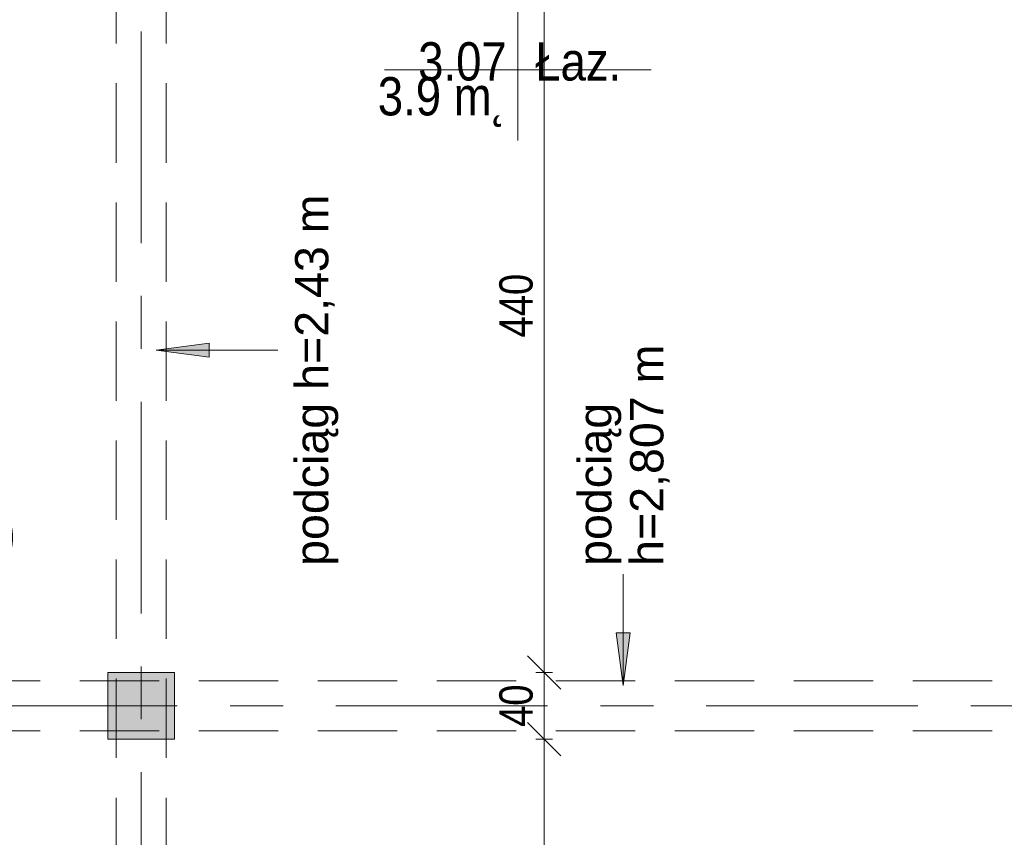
# Model space of a CAD drawing. Header units: centimetres. Extents: x -1737 to 22393, y -8842 to 3838.
# Tile 101 of 174: x -86 to 505, y 1289 to 1780. Entities that reach past the tile are written whole.
import ezdxf

# ---------------------------------------------------------------- set-up
doc = ezdxf.new("R2010")
doc.units = ezdxf.units.CM
doc.linetypes.add('Oś', pattern=[222.25, 127, -31.75, 31.75, -31.75])
doc.linetypes.add('Ukryte', pattern=[71.438, 47.625, -23.813])
for name, color, linetype, lineweight in [('A-ANNO-DIMS', 211, 'Continuous', 13), ('A-ANNO-DIMS-100', 211, 'Continuous', 13), ('A-AREA-IDEN', 2, 'Continuous', 13), ('A-DETL-HDLN', 90, 'Ukryte', 9), ('G-ANNO-DIMS', 111, 'Continuous', 13), ('G-ANNO-TEXT', 231, 'Continuous', 13), ('S-COLS', 52, 'Continuous', 13), ('S-GRID', 1, 'Continuous', 13)]:
    doc.layers.add(name, color=color, linetype=linetype, lineweight=lineweight)
doc.styles.add('Arial Narrow_2', font='ARIALN.TTF', dxfattribs={"height": 20})
doc.styles.add('Arial Narrow_4', font='ARIALN.TTF', dxfattribs={"height": 23})
doc.styles.add('Arial_5', font='arial.ttf', dxfattribs={"height": 20})
doc.styles.add('Arial_7', font='arial.ttf', dxfattribs={"width": 0.85, "height": 23})
doc.dimstyles.new('Diagonal_1_100__0__wewnętrzne', dxfattribs={"dimscale": 30.48, "dimtxt": 20.468619, "dimasz": 0.656168, "dimexe": 0.164042, "dimexo": 0.0625, "dimgap": 0.032808, "dimtad": 1, "dimdec": 0, "dimdsep": 46, "dimtxsty": 'Arial Narrow_2', "dimblk1": 'OBLIQUE', "dimblk2": 'OBLIQUE', "dimsah": 1, "dimcen": 0.09, "dimazin": 0, "dimtfac": 1, "dimtdec": 4, "dimtix": 1, "dimtmove": 0, "dimatfit": 3, "dimfxl": 0, "dimtvp": 1, "dimtolj": 1, "dimtzin": 0, "dimarcsym": 0})

# ---------------------------------------------------------------- blocks, each defined once
blk = doc.blocks.new('M_Concrete-Square-Column - 400 x 400mm-1512407-3_piętro I __3_90 m_ - stan projektowany')
at = {"layer": 'S-COLS', "lineweight": 9}
blk.add_hatch(color=253, dxfattribs=at).paths.add_polyline_path([(20, -20), (20, 20), (-20, 20), (-20, -20), (11, -20)], flags=0)
for p, q in [((20, 20), (-20, 20)), ((-20, 20), (-20, -20)), ((20, -20), (20, 20)), ((-20, -20), (20, -20))]:
    blk.add_line(p, q, dxfattribs=at)
blk = doc.blocks.new('DIMBLOCK192-3_piętro I __3_90 m_ - stan projektowany')
at = {"layer": 'A-ANNO-DIMS-100', "transparency": 16777216}
for p, q in [((229.1, 1348.33), (219.1, 1358.33)), ((224.1, 1348.33), (234.1, 1348.33)), ((229.1, 1348.33), (224.1, 1348.33)), ((229.1, 1123.33), (229.1, 1348.33)), ((229.1, 1348.33), (239.1, 1338.33)), ((229.1, 1123.33), (219.1, 1133.33)), ((224.1, 1123.33), (234.1, 1123.33)), ((229.1, 1123.33), (224.1, 1123.33)), ((229.1, 1123.33), (239.1, 1113.33))]:
    blk.add_line(p, q, dxfattribs=at)
at = {"layer": 'A-ANNO-DIMS-100', "color": 0, "transparency": 16777216, "insert": (202.26, 1216.82), "char_height": 20, "width": 45.6158, "attachment_point": 1, "rotation": 90, "line_spacing_factor": 0.974696, "style": 'Arial Narrow_2'}
blk.add_mtext('225', dxfattribs=at)
blk = doc.blocks.new('_Oblique')
at = {"color": 0, "linetype": 'ByBlock', "lineweight": -2}
blk.add_line((-0.5, -0.5), (0.5, 0.5), dxfattribs=at)
blk = doc.blocks.new('DIMBLOCK193-3_piętro I __3_90 m_ - stan projektowany')
at = {"layer": 'A-ANNO-DIMS-100', "transparency": 16777216}
for p, q in [((229.1, 1388.33), (219.1, 1398.33)), ((224.1, 1388.33), (234.1, 1388.33)), ((229.1, 1388.33), (224.1, 1388.33)), ((229.1, 1348.33), (229.1, 1388.33)), ((229.1, 1388.33), (239.1, 1378.33)), ((229.1, 1348.33), (219.1, 1358.33)), ((224.1, 1348.33), (234.1, 1348.33)), ((229.1, 1348.33), (224.1, 1348.33)), ((229.1, 1348.33), (239.1, 1338.33))]:
    blk.add_line(p, q, dxfattribs=at)
at = {"layer": 'A-ANNO-DIMS-100', "color": 0, "transparency": 16777216, "insert": (202.26, 1355.65), "char_height": 20, "width": 30.4105, "attachment_point": 1, "rotation": 90, "line_spacing_factor": 0.974696, "style": 'Arial Narrow_2'}
blk.add_mtext('40', dxfattribs=at)
blk = doc.blocks.new('DIMBLOCK194-3_piętro I __3_90 m_ - stan projektowany')
at = {"layer": 'A-ANNO-DIMS-100', "transparency": 16777216}
for p, q in [((229.1, 1828.33), (219.1, 1838.33)), ((224.1, 1828.33), (234.1, 1828.33)), ((229.1, 1828.33), (224.1, 1828.33)), ((229.1, 1388.33), (229.1, 1828.33)), ((229.1, 1828.33), (239.1, 1818.33)), ((229.1, 1388.33), (219.1, 1398.33)), ((224.1, 1388.33), (234.1, 1388.33)), ((229.1, 1388.33), (224.1, 1388.33)), ((229.1, 1388.33), (239.1, 1378.33))]:
    blk.add_line(p, q, dxfattribs=at)
at = {"layer": 'A-ANNO-DIMS-100', "color": 0, "transparency": 16777216, "insert": (202.26, 1589.32), "char_height": 20, "width": 45.6158, "attachment_point": 1, "rotation": 90, "line_spacing_factor": 0.974696, "style": 'Arial Narrow_2'}
blk.add_mtext('440', dxfattribs=at)
blk = doc.blocks.new('METKA_POMIESZCZENIA2 - Rozbudowana krótka - bez ramki-2403173-3_piętro I __3_90 m_ - stan projektowany')
at = {"layer": 'A-AREA-IDEN'}
for p, q in [((0, 0.425), (0, 0)), ((0.0976, 0), (-0.8, 0)), ((-0.8, 0), (0.8, 0)), ((0, 0), (0, -0.425))]:
    blk.add_line(p, q, dxfattribs=at)

msp = doc.modelspace()

# ---------------------------------------------------------------- hatches: boundary and pattern name
at = {"layer": 'G-ANNO-TEXT'}
for points in [[(-3.69, 1581.66), (28.06, 1577.48), (28.06, 1585.84)], [(276.66, 1380.43), (280.84, 1412.18), (272.48, 1412.18)]]:
    msp.add_hatch(color=170, dxfattribs=at).paths.add_polyline_path(points, flags=0)

# ---------------------------------------------------------------- linework, layer by layer
at = {"layer": 'A-DETL-HDLN'}
for p, q in [((-27.62, 408.33), (-27.62, 2788.33)), ((-27.62, 408.33), (-27.62, 2788.33)), ((2.38, 408.33), (2.38, 2788.33)), ((2.38, 408.33), (2.38, 2788.33)), ((-1192.62, 1383.33), (1167.38, 1383.33)), ((-1192.62, 1383.33), (1167.38, 1383.33)), ((-1192.62, 1353.33), (1167.38, 1353.33)), ((-1192.62, 1353.33), (1167.38, 1353.33))]:
    msp.add_line(p, q, dxfattribs=at)
at = {"layer": 'G-ANNO-TEXT', "color": 170}
for p, q in [((28.06, 1585.84), (-3.69, 1581.66)), ((28.06, 1577.48), (28.06, 1585.84)), ((-3.69, 1581.66), (28.06, 1577.48)), ((-3.69, 1581.66), (69.37, 1581.66)), ((276.66, 1380.43), (276.66, 1447.27)), ((280.84, 1412.18), (272.48, 1412.18)), ((272.48, 1412.18), (276.66, 1380.43)), ((276.66, 1380.43), (280.84, 1412.18))]:
    msp.add_line(p, q, dxfattribs=at)
at = {"layer": 'S-GRID', "linetype": 'Oś'}
for p, q in [((-12.62, 2884.27), (-12.62, 27.13)), ((1342.46, 1368.33), (-1368.76, 1368.33))]:
    msp.add_line(p, q, dxfattribs=at)

# ---------------------------------------------------------------- block references
at = {"layer": 'A-AREA-IDEN', "xscale": 99.99999999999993, "yscale": 99.99999999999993, "zscale": 99.99999999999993}
msp.add_blockref('METKA_POMIESZCZENIA2 - Rozbudowana krótka - bez ramki-2403173-3_piętro I __3_90 m_ - stan projektowany', (213.39, 1749.97), dxfattribs=at)
at = {"layer": 'S-COLS', "lineweight": 9}
msp.add_blockref('M_Concrete-Square-Column - 400 x 400mm-1512407-3_piętro I __3_90 m_ - stan projektowany', (-12.62, 1368.33), dxfattribs=at)

# ---------------------------------------------------------------- texts
at = {"layer": 'A-AREA-IDEN', "char_height": 23, "line_spacing_factor": 0.936439, "style": 'Arial_7'}
for s, insert, width, attachment_point in [('\\pt84.99995,169.9999,255.00008,340.00003,424.99998,509.99993,595.00011,680.00006,765.00001,849.99996,934.99991,1020.00009,1105.00004,1189.99999,1274.99994,1359.99989,1445.00007,1530.00002,1614.99997,1699.99992,1785.0001,1870.00005,1955,2039.99995,2124.9999,2210.00008,2295.00003,2379.99998,2464.99993,2550.00011,2635.00006,2720.00001;Łaz.', (223.82, 1743.19), 51.765, 7), ('\\pt84.99995,169.9999,255.00008,340.00003,424.99998,509.99993,595.00011,680.00006,765.00001,849.99996,934.99991,1020.00009,1105.00004,1189.99999,1274.99994,1359.99989,1445.00007,1530.00002,1614.99997,1699.99992,1785.0001,1870.00005,1955,2039.99995,2124.9999,2210.00008,2295.00003,2379.99998,2464.99993,2550.00011,2635.00006,2720.00001;3.07', (206.73, 1743.19), 52.87, 9), ('\\pt84.99995,169.9999,255.00008,340.00003,424.99998,509.99993,595.00011,680.00006,765.00001,849.99996,934.99991,1020.00009,1105.00004,1189.99999,1274.99994,1359.99989,1445.00007,1530.00002,1614.99997,1699.99992,1785.0001,1870.00005,1955,2039.99995,2124.9999,2210.00008,2295.00003,2379.99998,2464.99993,2550.00011,2635.00006,2720.00001;3.9 m˛', (206.73, 1745.58), 76.5, 3)]:
    msp.add_mtext(s, dxfattribs=dict(at, insert=insert, width=width, attachment_point=attachment_point))
at = {"layer": 'G-ANNO-DIMS', "insert": (-155.28, 1480.73), "char_height": 23, "width": 79.9367, "attachment_point": 1, "line_spacing_factor": 0.974696, "style": 'Arial Narrow_4'}
msp.add_mtext('+3.90', dxfattribs=at)
at = {"layer": 'G-ANNO-TEXT', "color": 7, "char_height": 20, "attachment_point": 1, "rotation": 90, "line_spacing_factor": 0.936439, "style": 'Arial_5'}
for s, insert, width in [('\\pt127,254,381,508,635,762,889,1016,1143,1270,1397,1524,1651,1778,1905,2032,2159,2286,2413,2540,2667,2794,2921,3048,3175,3302,3429,3556,3683,3810,3937,4064;podciąg h=2,43 m', (79.66, 1452.27), 258.6), ('\\pt127,254,381,508,635,762,889,1016,1143,1270,1397,1524,1651,1778,1905,2032,2159,2286,2413,2540,2667,2794,2921,3048,3175,3302,3429,3556,3683,3810,3937,4064;podciąg\\Ph=2,807 m', (249.55, 1452.27), 137.663)]:
    msp.add_mtext(s, dxfattribs=dict(at, insert=insert, width=width))

# ---------------------------------------------------------------- dimensions: what is measured, and where the dimension line sits
at = {"layer": 'A-ANNO-DIMS'}
for base, p1, p2, override, picture, middle in [((229.1, 1828.33), (224.1, 1388.33), (224.1, 1828.33), {"dimpost": '<>', "dimfxl": 440}, 'DIMBLOCK194-3_piętro I __3_90 m_ - stan projektowany', (217.89, 1608.33)), ((229.1, 1388.33), (224.1, 1348.33), (224.1, 1388.33), {"dimpost": '<>', "dimfxl": 40}, 'DIMBLOCK193-3_piętro I __3_90 m_ - stan projektowany', (217.89, 1368.33)), ((229.1, 1348.33), (224.1, 1123.33), (224.1, 1348.33), {"dimpost": '<>', "dimfxl": 225}, 'DIMBLOCK192-3_piętro I __3_90 m_ - stan projektowany', (217.89, 1235.83))]:
    dim = msp.add_linear_dim(base=base, p1=p1, p2=p2, angle=90, dimstyle='Diagonal_1_100__0__wewnętrzne', override=override, dxfattribs=at)
    dim.commit()
    dim.dimension.update_dxf_attribs({"geometry": picture, "text_midpoint": middle})

doc.saveas('drawing.dxf')
